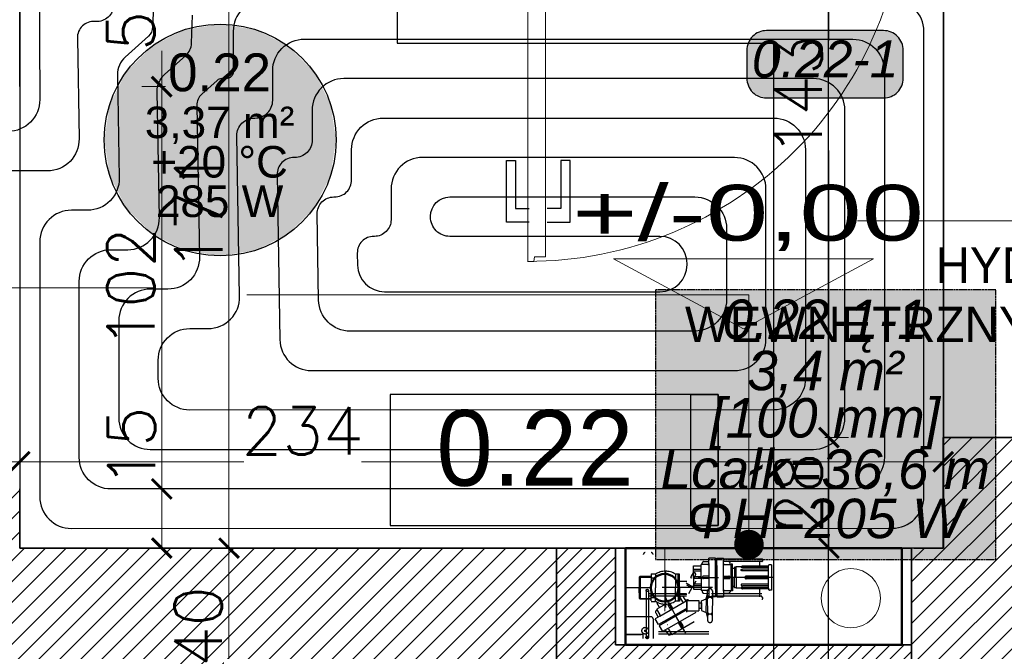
# Model space of a CAD drawing. Header units: millimetres. Extents: x -740 to 33545, y -26688 to 22494.
# Tile 128 of 256: x 9645 to 9895, y 10808 to 10968. Entities that reach past the tile are written whole.
import ezdxf
from ezdxf.enums import TextEntityAlignment as Align
from ezdxf.lldxf.tags import DXFTag

# ---------------------------------------------------------------- set-up
doc = ezdxf.new("R2010")
doc.units = ezdxf.units.MM
doc.header["$MEASUREMENT"] = 0
for name, pattern in [('ACAD_ISO10W100', [18, 12, -3, 0, -3]), ('DASHED', [19.05, 12.7, -6.35]), ('HIDDENX2', [0.1905, 0.127, -0.0635])]:
    doc.linetypes.add(name, pattern=pattern)
doc.layers.get('Defpoints').update_dxf_attribs({"color": 252})
for name, color, linetype, lineweight in [('A_istniejące ściany', 252, 'Continuous', 35), ('A_opisy', 252, 'Continuous', 15), ('A_projektowane sciany', 252, 'Continuous', 35), ('A_ściany projektowane', 252, 'Continuous', 35), ('l.przekrojowa', 252, 'Continuous', 30), ('l.przerywana', 252, 'ICAD_ISO03W100', 5), ('l.wypełnien', 252, 'Continuous', 5), ('WYMIAROWA', 252, 'Continuous', 20), ('wymiarowanie', 252, 'Continuous', 9)]:
    doc.layers.add(name, color=color, linetype=linetype, lineweight=lineweight)
for name, color, linetype, lineweight, true_color in [('IS_Działka (powrotna)', 5, 'Continuous', 25, 0x0000ff), ('IS_Działka (zasilająca)', 1, 'Continuous', 25, 0xff0000), ('IS_Floors zone', 7, 'Continuous', 25, 0x008000), ('IS_Heating_cooling floor', 7, 'HIDDENX2', 25, 0x008000), ('IS_Przyłącze (powrotne)', 5, 'Continuous', 25, 0x0000ff), ('IS_Przyłącze (zasilające)', 1, 'Continuous', 25, 0xff0000), ('IS_Room (Automatic)', 7, 'Continuous', 25, 0x000000), ('IS_Strefa podłóg', 7, 'Continuous', 25, 0x008000), ('IS_Wężownica OChP', 7, 'Continuous', 25, 0x800080)]:
    doc.layers.add(name, color=color, linetype=linetype, lineweight=lineweight, true_color=true_color)
for name, color, linetype in [('osie', 252, 'ACAD_ISO10W100'), ('stolarka', 252, 'Continuous'), ('tabelki opis', 252, 'Continuous')]:
    doc.layers.add(name, color=color, linetype=linetype)
doc.styles.add('Arial_____', font='arial.ttf')
doc.styles.add('Arial__I__', font='ariali.ttf')
doc.styles.add('PROFILE', font='GOTHIC.TTF', dxfattribs={"width": 0.8})
doc.styles.add('styl2', font='simplex.shx')
tags = doc.linetypes.add('ICAD_ISO03W100', pattern=[30, 12, -18]).pattern_tags.tags
tags[6:7] = [DXFTag(74, 4), DXFTag(75, 0), DXFTag(340, '0'), DXFTag(46, 1.0), DXFTag(50, 0.0), DXFTag(44, 0.0), DXFTag(45, 0.0)]
tags[4:5] = [DXFTag(74, 4), DXFTag(75, 0), DXFTag(340, '0'), DXFTag(46, 1.0), DXFTag(50, 0.0), DXFTag(44, 0.0), DXFTag(45, 0.0)]
doc.dimstyles.new('Skala 1-50', dxfattribs={"dimtxt": 12, "dimasz": 5, "dimexe": 1, "dimexo": 1, "dimgap": 1.5, "dimtad": 1, "dimdec": 1, "dimrnd": 0.5, "dimtxsty": 'styl2', "dimblk": 'ARCHTICK', "dimcen": 5, "dimadec": 0, "dimazin": 0, "dimtfac": 1, "dimtdec": 1, "dimtmove": 1, "dimatfit": 3, "dimldrblk": 'ARCHTICK', "dimfxl": 0, "dimlwd": -1, "dimlwe": -1, "dimarcsym": 0})

# ---------------------------------------------------------------- blocks, each defined once
blk = doc.blocks.new('_ArchTick')
at = {"color": 0, "linetype": 'ByBlock', "const_width": 0.15}
blk.add_lwpolyline([(-0.5, -0.5), (0.5, 0.5)], dxfattribs=at)
blk = doc.blocks.new('*D1263')
at = {"layer": 'Defpoints', "color": 0}
for p in [(9721.12, 11005.32), (9698.22, 10834.32), (9713.4, 10834.32)]:
    blk.add_point(p, dxfattribs=at)
at = {"layer": 'wymiarowanie', "color": 0}
for p, q in [((9703.22, 11005.32), (9697.22, 11005.32)), ((9698.22, 11005.32), (9698.22, 10834.32)), ((9703.22, 10834.32), (9697.22, 10834.32))]:
    blk.add_line(p, q, dxfattribs=at)
at = {"layer": 'wymiarowanie', "color": 0, "xscale": 5, "yscale": 5, "zscale": 5}
for p, rotation in [((9698.22, 11005.32), 90), ((9698.22, 10834.32), 270)]:
    blk.add_blockref('_ArchTick', p, dxfattribs=dict(at, rotation=rotation))
at = {"layer": 'wymiarowanie', "color": 0, "insert": (9690.57, 10919.82), "char_height": 12, "attachment_point": 5, "rotation": 90, "style": 'styl2'}
blk.add_mtext('171', dxfattribs=at)
blk = doc.blocks.new('*D2245')
at = {"layer": 'Defpoints', "color": 0}
for p in [(9713.4, 10834.32), (9698.22, 10794.52), (9713.4, 10794.52)]:
    blk.add_point(p, dxfattribs=at)
at = {"layer": 'wymiarowanie', "color": 0}
for p, q in [((9703.22, 10834.32), (9697.22, 10834.32)), ((9698.22, 10834.32), (9698.22, 10794.52)), ((9703.22, 10794.52), (9697.22, 10794.52))]:
    blk.add_line(p, q, dxfattribs=at)
at = {"layer": 'wymiarowanie', "color": 0, "xscale": 5, "yscale": 5, "zscale": 5}
for p, rotation in [((9698.22, 10834.32), 90), ((9698.22, 10794.52), 270)]:
    blk.add_blockref('_ArchTick', p, dxfattribs=dict(at, rotation=rotation))
at = {"layer": 'wymiarowanie', "color": 0, "insert": (9690.42, 10814.42), "char_height": 12, "attachment_point": 5, "rotation": 90, "style": 'styl2'}
blk.add_mtext('40', dxfattribs=at)
blk = doc.blocks.new('*D2271')
at = {"layer": 'Defpoints', "color": 0}
for p in [(9645.19, 10856.21), (9604.19, 10833.52), (9645.19, 10834.32)]:
    blk.add_point(p, dxfattribs=at)
at = {"layer": 'wymiarowanie', "color": 0}
for p, q in [((9604.19, 10851.21), (9604.19, 10857.21)), ((9604.19, 10856.21), (9645.19, 10856.21)), ((9645.19, 10851.21), (9645.19, 10857.21))]:
    blk.add_line(p, q, dxfattribs=at)
at = {"layer": 'wymiarowanie', "color": 0, "xscale": 5, "yscale": 5, "zscale": 5, "rotation": 180}
blk.add_blockref('_ArchTick', (9604.19, 10856.21), dxfattribs=at)
at = {"layer": 'wymiarowanie', "color": 0, "xscale": 5, "yscale": 5, "zscale": 5}
blk.add_blockref('_ArchTick', (9645.19, 10856.21), dxfattribs=at)
at = {"layer": 'wymiarowanie', "color": 0, "insert": (9624.69, 10863.86), "char_height": 12, "attachment_point": 5, "style": 'styl2'}
blk.add_mtext('41', dxfattribs=at)
blk = doc.blocks.new('*D2272')
at = {"layer": 'Defpoints', "color": 0}
for p in [(9879.19, 10864.12), (9879.19, 10856.21), (9645.19, 10834.32)]:
    blk.add_point(p, dxfattribs=at)
at = {"layer": 'wymiarowanie', "color": 0}
for p, q in [((9879.19, 10861.21), (9879.19, 10855.21)), ((9645.19, 10851.21), (9645.19, 10857.21)), ((9645.19, 10856.21), (9701.95, 10856.21)), ((9879.19, 10856.21), (9731.77, 10856.21))]:
    blk.add_line(p, q, dxfattribs=at)
at = {"layer": 'wymiarowanie', "color": 0, "xscale": 5, "yscale": 5, "zscale": 5, "rotation": 180}
blk.add_blockref('_ArchTick', (9645.19, 10856.21), dxfattribs=at)
at = {"layer": 'wymiarowanie', "color": 0, "xscale": 5, "yscale": 5, "zscale": 5}
blk.add_blockref('_ArchTick', (9879.19, 10856.21), dxfattribs=at)
at = {"layer": 'wymiarowanie', "color": 0, "insert": (9716.86, 10864.01), "char_height": 12, "attachment_point": 5, "style": 'styl2'}
blk.add_mtext('234', dxfattribs=at)
blk = doc.blocks.new('*D2729')
at = {"layer": 'Defpoints', "color": 0}
for p in [(9879.19, 11005.32), (9850.24, 10862.32), (9879.19, 10862.32)]:
    blk.add_point(p, dxfattribs=at)
at = {"layer": 'wymiarowanie', "color": 0}
for p, q in [((9855.24, 11005.32), (9849.24, 11005.32)), ((9850.24, 11005.32), (9850.24, 10962.89)), ((9850.24, 10862.32), (9850.24, 10935.16)), ((9855.24, 10862.32), (9849.24, 10862.32))]:
    blk.add_line(p, q, dxfattribs=at)
at = {"layer": 'wymiarowanie', "color": 0, "xscale": 5, "yscale": 5, "zscale": 5}
for p, rotation in [((9850.24, 11005.32), 90), ((9850.24, 10862.32), 270)]:
    blk.add_blockref('_ArchTick', p, dxfattribs=dict(at, rotation=rotation))
at = {"layer": 'wymiarowanie', "color": 0, "insert": (9842.44, 10949.03), "char_height": 12, "attachment_point": 5, "rotation": 90, "style": 'styl2'}
blk.add_mtext('143', dxfattribs=at)
blk = doc.blocks.new('*D2730')
at = {"layer": 'Defpoints', "color": 0}
for p in [(9879.19, 10862.32), (9850.24, 10834.32), (9875.48, 10834.32)]:
    blk.add_point(p, dxfattribs=at)
at = {"layer": 'wymiarowanie', "color": 0}
for p, q in [((9855.24, 10862.32), (9849.24, 10862.32)), ((9850.24, 10862.32), (9850.24, 10834.32)), ((9855.24, 10834.32), (9849.24, 10834.32))]:
    blk.add_line(p, q, dxfattribs=at)
at = {"layer": 'wymiarowanie', "color": 0, "xscale": 5, "yscale": 5, "zscale": 5}
for p, rotation in [((9850.24, 10862.32), 90), ((9850.24, 10834.32), 270)]:
    blk.add_blockref('_ArchTick', p, dxfattribs=dict(at, rotation=rotation))
at = {"layer": 'wymiarowanie', "color": 0, "insert": (9842.44, 10848.32), "char_height": 12, "attachment_point": 5, "rotation": 90, "style": 'styl2'}
blk.add_mtext('28', dxfattribs=at)
blk = doc.blocks.new('*D2731')
at = {"layer": 'Defpoints', "color": 0}
for p in [(9645.19, 11005.43), (9645.19, 10951.32), (9681.17, 10951.32)]:
    blk.add_point(p, dxfattribs=at)
at = {"layer": 'wymiarowanie', "color": 0}
for p, q in [((9676.17, 11005.43), (9682.17, 11005.43)), ((9681.17, 11005.43), (9681.17, 10980.77)), ((9681.17, 10951.32), (9681.17, 10960.38)), ((9676.17, 10951.32), (9682.17, 10951.32))]:
    blk.add_line(p, q, dxfattribs=at)
at = {"layer": 'wymiarowanie', "color": 0, "xscale": 5, "yscale": 5, "zscale": 5}
for p, rotation in [((9681.17, 11005.43), 90), ((9681.17, 10951.32), 270)]:
    blk.add_blockref('_ArchTick', p, dxfattribs=dict(at, rotation=rotation))
at = {"layer": 'wymiarowanie', "color": 0, "insert": (9673.37, 10970.57), "char_height": 12, "attachment_point": 5, "rotation": 90, "style": 'styl2'}
blk.add_mtext('54', dxfattribs=at)
blk = doc.blocks.new('*D2732')
at = {"layer": 'Defpoints', "color": 0}
for p in [(9645.19, 10951.32), (9645.19, 10849.32), (9681.17, 10849.32)]:
    blk.add_point(p, dxfattribs=at)
at = {"layer": 'wymiarowanie', "color": 0}
for p, q in [((9676.17, 10951.32), (9682.17, 10951.32)), ((9681.17, 10951.32), (9681.17, 10849.32)), ((9676.17, 10849.32), (9682.17, 10849.32))]:
    blk.add_line(p, q, dxfattribs=at)
at = {"layer": 'wymiarowanie', "color": 0, "xscale": 5, "yscale": 5, "zscale": 5}
for p, rotation in [((9681.17, 10951.32), 90), ((9681.17, 10849.32), 270)]:
    blk.add_blockref('_ArchTick', p, dxfattribs=dict(at, rotation=rotation))
at = {"layer": 'wymiarowanie', "color": 0, "insert": (9673.37, 10900.32), "char_height": 12, "attachment_point": 5, "rotation": 90, "style": 'styl2'}
blk.add_mtext('102', dxfattribs=at)
blk = doc.blocks.new('*D2733')
at = {"layer": 'Defpoints', "color": 0}
for p in [(9645.19, 10849.32), (9663.45, 10834.32), (9681.17, 10834.32)]:
    blk.add_point(p, dxfattribs=at)
at = {"layer": 'wymiarowanie', "color": 0}
for p, q in [((9676.17, 10849.32), (9682.17, 10849.32)), ((9681.17, 10849.32), (9681.17, 10834.32)), ((9676.17, 10834.32), (9682.17, 10834.32))]:
    blk.add_line(p, q, dxfattribs=at)
at = {"layer": 'wymiarowanie', "color": 0, "xscale": 5, "yscale": 5, "zscale": 5}
for p, rotation in [((9681.17, 10849.32), 90), ((9681.17, 10834.32), 270)]:
    blk.add_blockref('_ArchTick', p, dxfattribs=dict(at, rotation=rotation))
at = {"layer": 'wymiarowanie', "color": 0, "insert": (9673.52, 10859.96), "char_height": 12, "attachment_point": 5, "rotation": 90, "style": 'styl2'}
blk.add_mtext('15', dxfattribs=at)

msp = doc.modelspace()

# ---------------------------------------------------------------- hatches: boundary and pattern name
at = {"layer": 'IS_Floors zone', "lineweight": 50, "true_color": 0xffffff, "transparency": 33554687}
msp.add_hatch(color=7, dxfattribs=at).paths.add_polyline_path([(9834.44, 10948.44), (9864.07, 10948.44), (9866.57, 10949.11), (9868.4, 10950.94), (9869.07, 10953.44), (9869.07, 10960.53), (9868.4, 10963.03), (9866.57, 10964.86), (9864.07, 10965.53), (9834.44, 10965.53), (9831.94, 10964.86), (9830.11, 10963.03), (9829.44, 10960.53), (9829.44, 10953.44), (9830.11, 10950.94), (9831.94, 10949.11)])
at = {"layer": 'IS_Heating_cooling floor', "lineweight": 50, "true_color": 0xffffff, "transparency": 33554687}
msp.add_hatch(color=7, dxfattribs=at).paths.add_polyline_path([(9806.29, 10831.45), (9892.56, 10831.45), (9892.56, 10899.76), (9806.29, 10899.76)])
at = {"layer": 'IS_Room (Automatic)', "lineweight": 50, "true_color": 0xffffff, "transparency": 33554687}
msp.add_hatch(color=7, dxfattribs=at).paths.add_polyline_path([(9725.37, 10937.79), (9723.94, 10946.87), (9719.76, 10955.07), (9713.26, 10961.57), (9705.07, 10965.74), (9695.98, 10967.18), (9686.9, 10965.74), (9678.71, 10961.57), (9672.21, 10955.07), (9668.03, 10946.87), (9666.6, 10937.79), (9668.03, 10928.71), (9672.21, 10920.52), (9678.71, 10914.02), (9686.9, 10909.84), (9695.98, 10908.4), (9705.07, 10909.84), (9713.26, 10914.02), (9719.76, 10920.52), (9723.94, 10928.71)])
at = {"layer": 'l.wypełnien'}
h = msp.add_hatch(dxfattribs=at)
h.set_pattern_fill('ANSI31', color=256, scale=30, style=0)
h.paths.add_polyline_path([(8887.19, 10284.84), (8887.19, 10539.8), (8932.19, 10539.8), (8932.19, 10402.52), (9059.57, 10402.52), (9368.19, 10402.52), (9394.23, 10402.52), (9416.72, 10402.52), (9416.72, 10359.34), (9405.31, 10359.34), (9376.25, 10359.34), (8932.19, 10359.34), (8932.19, 10284.84)])
h.paths.add_polyline_path([(9871.19, 10801.99), (9871.19, 10791.99), (9878.23, 10791.99), (9890.23, 10791.99), (10052.23, 10791.99), (10052.23, 10564.52), (10066.23, 10564.52), (10066.23, 10706), (10066.23, 10711.93), (10066.23, 10711.98), (10066.23, 10728.73), (10066.23, 10765.23), (10066.23, 10776), (10066.23, 10781.93), (10066.23, 10781.98), (10066.23, 10781.93), (10066.23, 10776), (10066.22, 10776), (10066.23, 10781.93), (10066.23, 10781.98), (10066.23, 10791.99), (10125.49, 10791.99), (10125.49, 10808.08), (10125.49, 10819.93), (10125.49, 10834.32), (10058.81, 10834.32), (9924.19, 10834.32), (9924.19, 10862.32), (9879.19, 10862.32), (9879.19, 10834.32), (9871.19, 10834.32), (9871.19, 10801.99)])
h.paths.add_polyline_path([(9570.47, 10794.52), (9731.23, 10794.52), (9731.23, 10731.52), (9748.23, 10731.52), (9748.23, 10793.99), (9768.19, 10793.99), (9768.19, 10801.99), (9781.19, 10801.99), (9781.19, 10834.32), (9769.78, 10834.32), (9645.19, 10834.32), (9645.19, 10833.52), (9604.19, 10833.52), (9570.47, 10833.52)])
h.paths.add_polyline_path([(9394.23, 10794.52), (9428.47, 10794.52), (9428.47, 10833.52), (9388.19, 10833.52), (9388.19, 10794.52), (9394.23, 10794.52)])
h.paths.add_polyline_path([(9428.47, 10794.52), (9428.47, 10833.52), (9448.47, 10833.52), (9448.47, 10794.52)])
h.paths.add_polyline_path([(9550.47, 10794.52), (9570.47, 10794.52), (9570.47, 10833.52), (9550.47, 10833.52)])
h.paths.add_polyline_path([(9368.19, 10794.52), (9388.19, 10794.52), (9388.19, 10833.52), (9368.19, 10833.52)])
h.paths.add_polyline_path([(9604.19, 10833.52), (9604.19, 10849.32), (9645.19, 10849.32), (9645.19, 10833.52)])
h.paths.add_polyline_path([(9368.19, 10422.52), (9368.19, 10402.52), (9394.23, 10402.52), (9394.23, 10422.52)])
h.paths.add_polyline_path([(9368.19, 10774.52), (9394.23, 10774.52), (9394.23, 10794.52), (9368.19, 10794.52)])
h = msp.add_hatch(dxfattribs=at)
h.set_pattern_fill('ANSI31', color=256, scale=20, style=0)
h.paths.add_polyline_path([(9796.19, 10809.77), (9871.19, 10809.77), (9871.19, 10801.99), (9781.19, 10801.99), (9781.19, 10834.32), (9796.19, 10834.32)])
at = {"layer": 'tabelki opis'}
msp.add_hatch(color=256, dxfattribs=at).paths.add_polyline_path([(9822.21, 10840.01), (9822.21, 10873.28), (9815.25, 10873.28), (9815.25, 10840.01)])

# ---------------------------------------------------------------- linework, layer by layer
at = {"layer": 'A_istniejące ściany'}
for points in [[(9879.19, 10862.32), (9879.19, 10834.32)], [(9924.19, 10862.32), (9879.19, 10862.32)], [(9645.19, 10834.32), (9645.19, 10849.32)], [(9769.78, 10834.32), (9645.19, 10834.32)], [(9871.19, 10834.32), (9871.19, 10791.99)], [(9879.19, 10834.32), (9871.78, 10834.32)]]:
    msp.add_lwpolyline(points, dxfattribs=at)
at = {"layer": 'A_istniejące ściany', "ltscale": 15}
msp.add_lwpolyline([(9769.78, 10834.32), (9781.19, 10834.32), (9781.19, 10801.99), (9768.19, 10801.99)], dxfattribs=at)
at = {"layer": 'A_opisy'}
for p, q in [((9857.45, 10917.32), (9990.92, 10917.32)), ((9679.27, 10900.32), (9624.27, 10900.32))]:
    msp.add_line(p, q, dxfattribs=at)
at = {"layer": 'A_opisy', "const_width": 3.75}
msp.add_lwpolyline([(9831.85, 10835.21, 1), (9828.1, 10835.21, 1)], format="xyb", close=True, dxfattribs=at)
at = {"layer": 'A_projektowane sciany'}
msp.add_line((9645.19, 11005.43), (9645.19, 10951.32), dxfattribs=at)
msp.add_lwpolyline([(9871.19, 10834.32), (9781.19, 10834.32), (9781.19, 10801.99), (9871.19, 10801.99)], close=True, dxfattribs=at)
at = {"layer": 'A_ściany projektowane'}
for q in [(9796.19, 10834.32), (9871.19, 10809.77)]:
    msp.add_line((9796.19, 10809.77), q, dxfattribs=at)
at = {"layer": 'IS_Działka (powrotna)'}
msp.add_line((9850.01, 10972.32), (9850.01, 10420.37), dxfattribs=at)
at = {"layer": 'IS_Działka (zasilająca)'}
for p, q in [((9740.83, 11183.42), (9740.83, 10962.32)), ((9740.83, 10962.32), (9836.21, 10962.32)), ((9836.21, 10962.32), (9836.21, 10410.37))]:
    msp.add_line(p, q, dxfattribs=at)
at = {"layer": 'IS_Floors zone'}
msp.add_lwpolyline([(9834.44, 10948.44), (9864.07, 10948.44, 0.414214), (9869.07, 10953.44), (9869.07, 10960.53, 0.414214), (9864.07, 10965.53), (9834.44, 10965.53, 0.414214), (9829.44, 10960.53), (9829.44, 10953.44, 0.414214)], format="xyb", close=True, dxfattribs=at)
at = {"layer": 'IS_Heating_cooling floor'}
msp.add_lwpolyline([(9806.29, 10831.45), (9892.56, 10831.45), (9892.56, 10899.76), (9806.29, 10899.76)], close=True, dxfattribs=at)
at = {"layer": 'IS_Przyłącze (powrotne)', "color": 9, "true_color": 0xc8c8c8, "transparency": 33554687}
msp.add_lwpolyline([(9638.78, 11140.82), (9638.78, 11140.18, 0.414214), (9639.39, 11139.57), (9642.05, 11139.57), (9646.25, 11139.57, -0.414218), (9650.28, 11135.54), (9650.28, 10978.38), (9650.08, 10978.39), (9650.26, 10948.02, -0.415949), (9642.26, 10939.97), (9605.92, 10939.97, -0.414199), (9599.28, 10946.61), (9599.28, 10946.88, 0.414184), (9592.65, 10953.52), (9509.16, 10953.52, -0.414199), (9502.79, 10959.89), (9502.79, 10966.52), (9502.79, 10969.02)], format="xyb", dxfattribs=at)
at = {"layer": 'IS_Przyłącze (zasilające)', "color": 9, "true_color": 0xc8c8c8, "transparency": 33554687, "extrusion": (0, 0, -1)}
msp.add_lwpolyline([(-9640.78, 11140.82), (-9640.78, 11141.46, 0.414214), (-9641.39, 11142.07), (-9642.05, 11142.07), (-9652.28, 11142.07, 0.414218), (-9660.28, 11134.07), (-9660.28, 11010.24, -0.414397), (-9665.16, 11005.36), (-9665.36, 11005.36, 0.42473), (-9670.06, 11000.49), (-9669.06, 10972.02, 0.423576), (-9664.41, 10967.82), (-9664.2, 10967.83, -0.43905), (-9659.8, 10963.64), (-9660.23, 10938.11, 0.419209), (-9652.23, 10929.97), (-9595.92, 10929.97, 0.414199), (-9589.28, 10936.61), (-9589.28, 10936.88, -0.414184), (-9582.65, 10943.52), (-9500.79, 10943.52, 0.414199), (-9492.79, 10951.52), (-9492.79, 10966.52), (-9492.79, 10974.02)], format="xyb", dxfattribs=at)
at = {"layer": 'IS_Room (Automatic)'}
msp.add_circle((9695.98, 10937.79), 29.39, dxfattribs=at)
at = {"layer": 'IS_Strefa podłóg', "extrusion": (0, 0, -1)}
msp.add_lwpolyline([(-9645.28, 10834.31), (-9645.28, 10978.35), (-9879.29, 10978.34), (-9879.29, 10834.34)], close=True, dxfattribs=at)
at = {"layer": 'IS_Wężownica OChP', "color": 132, "true_color": 0x00c8c8, "transparency": 33554687, "extrusion": (0, 0, -1)}
for points in [[(-9679.05, 10971.7), (-9678.87, 10966.43, 0.203054), (-9677.79, 10964.12), (-9671.9, 10958.8, -0.21668), (-9669.96, 10954.33), (-9670.4, 10928.11, 0.41921), (-9662.41, 10919.97), (-9658.28, 10919.97, -0.414214), (-9650.28, 10911.97), (-9650.28, 10847.31, -0.414254), (-9658.28, 10839.31), (-9866.29, 10839.34, -0.414174), (-9874.29, 10847.34), (-9874.29, 10965.34, -0.414203), (-9866.29, 10973.34)], [(-9707.29, 10973.35, -0.414214), (-9699.29, 10965.35), (-9699.29, 10955.11, 0.414214), (-9697.54, 10953.35), (-9696.38, 10953.35, -0.185677), (-9695.21, 10952.9), (-9691.32, 10949.39, -0.216677), (-9690.09, 10946.56), (-9690.75, 10908.11, 0.41921), (-9682.75, 10899.97), (-9678.28, 10899.97, -0.414214), (-9670.28, 10891.97), (-9670.28, 10867.32, -0.414254), (-9678.28, 10859.32), (-9846.29, 10859.34, -0.414173), (-9854.29, 10867.34), (-9854.29, 10945.34, -0.414204), (-9846.29, 10953.34), (-9727.29, 10953.35, -0.414214), (-9719.29, 10945.35), (-9719.29, 10937.74, 0.414214), (-9714.9, 10933.35), (-9714.72, 10933.35, -0.41916), (-9710.4, 10928.95), (-9711.1, 10887.19, -0.409334), (-9719.1, 10879.32), (-9826.29, 10879.34, -0.414173), (-9834.29, 10887.34), (-9834.29, 10925.34, -0.414204), (-9826.29, 10933.34), (-9747.29, 10933.35, -0.414213), (-9739.29, 10925.35), (-9739.29, 10917.57, 0.414214), (-9735.06, 10913.35), (-9734.89, 10913.35, -0.419221), (-9730.74, 10909.12), (-9730.79, 10906.08, -0.409274), (-9737.66, 10899.32), (-9807.43, 10899.33, -0.414174), (-9814.29, 10906.2), (-9814.29, 10906.48, -0.414204), (-9807.43, 10913.35), (-9754.19, 10913.35, 0.414214), (-9749.29, 10918.25), (-9749.29, 10918.45, 0.414213), (-9754.19, 10923.35), (-9816.29, 10923.34, 0.414204), (-9824.29, 10915.34), (-9824.29, 10897.34, 0.414174), (-9816.29, 10889.34), (-9728.94, 10889.32, 0.409273), (-9720.94, 10897.19), (-9720.57, 10919.04, 0.419221), (-9724.8, 10923.35), (-9724.98, 10923.35, -0.414214), (-9729.29, 10927.66), (-9729.29, 10935.35, 0.414214), (-9737.29, 10943.35), (-9836.29, 10943.34, 0.414204), (-9844.29, 10935.34), (-9844.29, 10877.34, 0.414173), (-9836.29, 10869.34), (-9688.28, 10869.32, 0.414254), (-9680.28, 10877.32), (-9680.28, 10881.97, 0.414214), (-9688.28, 10889.97), (-9692.92, 10889.97, -0.41921), (-9700.92, 10898.11), (-9700.23, 10938.87, 0.41922), (-9704.63, 10943.35), (-9704.81, 10943.35, -0.414214), (-9709.29, 10947.83), (-9709.29, 10955.35, 0.414214), (-9717.29, 10963.35), (-9856.29, 10963.34, 0.414204), (-9864.29, 10955.34), (-9864.29, 10857.34, 0.414173), (-9856.29, 10849.34), (-9668.28, 10849.31, 0.414254), (-9660.28, 10857.31), (-9660.28, 10901.97, 0.414214), (-9668.28, 10909.97), (-9672.58, 10909.97, -0.419211), (-9680.58, 10918.11), (-9680.03, 10950.03, 0.216681), (-9681.92, 10954.38), (-9687.29, 10959.22, -0.203054), (-9688.73, 10962.32), (-9688.98, 10969.41)]]:
    msp.add_lwpolyline(points, format="xyb", dxfattribs=at)
at = {"layer": 'l.przekrojowa'}
for p in [(9796.19, 10834.32), (9871.19, 10809.77)]:
    msp.add_line(p, (9871.19, 10834.32), dxfattribs=at)
at = {"layer": 'l.przerywana', "lineweight": 13, "ltscale": 0.3}
msp.add_lwpolyline([(9879.19, 10862.32), (9879.19, 11234.32)], dxfattribs=at)
at = {"layer": 'osie', "linetype": 'DASHED'}
for p, q in [((9818.52, 10830.89), (9819.79, 10830.93)), ((9821.49, 10831.77), (9819.79, 10831.77)), ((9819.79, 10830.37), (9819.79, 10831.77)), ((9821.49, 10830.17), (9821.49, 10831.77)), ((9821.85, 10831.77), (9823.55, 10831.77)), ((9821.85, 10829.87), (9821.85, 10831.77)), ((9823.55, 10823.37), (9823.55, 10831.77)), ((9833.21, 10831.52), (9823.55, 10831.52)), ((9824.81, 10830.89), (9823.55, 10830.93)), ((9833.21, 10830.92), (9823.55, 10830.92)), ((9832.76, 10829.72), (9832.76, 10830.92)), ((9808.79, 10828.47), (9808.79, 10819.29)), ((9815.28, 10826.97), (9816.13, 10828.44)), ((9815.89, 10826.87), (9815.89, 10829.85)), ((9815.89, 10829.85), (9817.89, 10829.85)), ((9815.89, 10828.95), (9817.89, 10828.95)), ((9815.89, 10828.53), (9817.89, 10828.53)), ((9816.01, 10828.22), (9816.28, 10828.06)), ((9817.89, 10826.87), (9817.89, 10830.17)), ((9817.89, 10826.87), (9817.89, 10830.17)), ((9819.59, 10830.17), (9817.89, 10830.17)), ((9817.89, 10829.7), (9817.89, 10829.85)), ((9818.14, 10830.17), (9818.14, 10830.49)), ((9819.79, 10830.37), (9819.79, 10821.97)), ((9821.49, 10823.9), (9821.49, 10830.17)), ((9821.49, 10829.87), (9821.67, 10829.17)), ((9821.85, 10829.87), (9821.67, 10829.17)), ((9821.67, 10829.17), (9821.67, 10824.57)), ((9821.67, 10824.57), (9821.67, 10829.17)), ((9821.85, 10829.85), (9821.85, 10823.57)), ((9823.75, 10830.17), (9825.45, 10830.17)), ((9825.2, 10830.17), (9825.2, 10830.49)), ((9825.8, 10830.22), (9825.45, 10830.22)), ((9825.45, 10826.87), (9825.45, 10830.22)), ((9825.45, 10826.87), (9825.45, 10830.17)), ((9825.45, 10829.7), (9825.45, 10829.85)), ((9825.45, 10826.87), (9825.45, 10829.85)), ((9825.8, 10826.87), (9825.8, 10830.22)), ((9826.35, 10829.15), (9825.8, 10829.15)), ((9826.75, 10829.52), (9826.35, 10829.52)), ((9826.35, 10829.52), (9826.35, 10826.87)), ((9828.04, 10829.57), (9826.75, 10829.57)), ((9826.75, 10826.87), (9826.75, 10829.57)), ((9826.75, 10826.87), (9826.75, 10829.52)), ((9834.95, 10829.42), (9827.96, 10829.42)), ((9834.95, 10829.72), (9828.35, 10829.72)), ((9834.95, 10829.01), (9828.35, 10829.01)), ((9834.95, 10828.54), (9828.35, 10828.54)), ((9834.95, 10824.17), (9834.95, 10829.87)), ((9835.65, 10830.07), (9835.15, 10830.07)), ((9835.65, 10830.07), (9835.65, 10823.67)), ((9802.38, 10827.15), (9802.18, 10826.95)), ((9802.18, 10826.95), (9805.17, 10826.96)), ((9802.18, 10826.95), (9802.19, 10824.26)), ((9805.17, 10827.16), (9802.38, 10827.15)), ((9802.38, 10827.15), (9802.41, 10821.36)), ((9805.17, 10827.76), (9806.28, 10827.77)), ((9805.17, 10827.76), (9805.19, 10824.27)), ((9805.17, 10826.74), (9806.28, 10826.74)), ((9806.28, 10827.77), (9806.29, 10824.27)), ((9812.38, 10827.73), (9811.32, 10827.72)), ((9811.32, 10827.72), (9811.33, 10824.3)), ((9812.04, 10824.3), (9812.02, 10827.73)), ((9812.39, 10824.3), (9812.38, 10827.73)), ((9812.38, 10825.97), (9814.2, 10825.97)), ((9815.72, 10824.52), (9816.57, 10825.99)), ((9816.43, 10827.53), (9815.84, 10826.42)), ((9815.89, 10827.09), (9817.89, 10827.09)), ((9815.89, 10826.87), (9815.89, 10823.89)), ((9815.89, 10826.66), (9817.89, 10826.66)), ((9817.11, 10826.87), (9822.25, 10826.87)), ((9817.89, 10826.87), (9817.89, 10823.89)), ((9817.89, 10826.87), (9817.89, 10823.57)), ((9819.79, 10827.17), (9818.43, 10827.17)), ((9819.79, 10826.57), (9818.46, 10826.58)), ((9836.23, 10826.87), (9821.08, 10826.87)), ((9823.55, 10827.17), (9824.87, 10827.17)), ((9823.55, 10826.57), (9824.9, 10826.57)), ((9825.45, 10826.87), (9825.45, 10823.89)), ((9825.45, 10826.87), (9825.45, 10823.52)), ((9825.45, 10826.87), (9825.45, 10823.57)), ((9825.8, 10826.87), (9825.8, 10823.52)), ((9826.35, 10824.22), (9826.35, 10826.87)), ((9826.75, 10826.87), (9826.75, 10824.17)), ((9826.75, 10826.87), (9826.75, 10824.22)), ((9834.95, 10827.2), (9829.27, 10827.2)), ((9834.95, 10826.55), (9829.27, 10826.55)), ((9805.19, 10824.27), (9798.69, 10824.27)), ((9820.72, 10824.31), (9802.19, 10824.31)), ((9802.2, 10821.56), (9802.19, 10824.26)), ((9803.89, 10823.57), (9803.89, 10811.67)), ((9804.49, 10823.57), (9804.49, 10811.67)), ((9805.19, 10820.97), (9805.19, 10824.27)), ((9806.31, 10820.78), (9806.29, 10824.27)), ((9811.26, 10823.23), (9811.34, 10823.1)), ((9811.35, 10820.87), (9811.33, 10824.3)), ((9812.04, 10824.3), (9812.06, 10820.87)), ((9812.39, 10824.3), (9812.41, 10820.88)), ((9814.05, 10825.48), (9814.33, 10825.32)), ((9814.15, 10825.01), (9815.54, 10824.21)), ((9814.33, 10825.32), (9815.72, 10824.52)), ((9815.54, 10824.21), (9814.69, 10822.74)), ((9815.89, 10825.22), (9817.89, 10825.22)), ((9815.89, 10824.8), (9817.89, 10824.8)), ((9815.89, 10823.89), (9817.89, 10823.89)), ((9817.89, 10824.04), (9817.89, 10823.89)), ((9819.59, 10823.57), (9817.89, 10823.57)), ((9818.14, 10823.57), (9818.14, 10823.26)), ((9819.51, 10819.75), (9819.49, 10823.42)), ((9820.7, 10823.47), (9820.72, 10819.76)), ((9821.49, 10823.87), (9821.67, 10824.57)), ((9821.49, 10823.9), (9821.49, 10823.57)), ((9821.49, 10823.57), (9821.49, 10821.97)), ((9821.85, 10823.87), (9821.67, 10824.57)), ((9821.85, 10823.57), (9821.85, 10821.97)), ((9823.55, 10823.37), (9823.55, 10821.97)), ((9823.75, 10823.57), (9825.45, 10823.57)), ((9825.2, 10823.57), (9825.2, 10823.26)), ((9825.45, 10824.04), (9825.45, 10823.89)), ((9825.8, 10823.52), (9825.45, 10823.52)), ((9826.35, 10824.59), (9825.8, 10824.59)), ((9826.75, 10824.22), (9826.35, 10824.22)), ((9828.04, 10824.17), (9826.75, 10824.17)), ((9834.95, 10824.32), (9827.96, 10824.32)), ((9834.95, 10825.21), (9828.35, 10825.21)), ((9834.95, 10824.74), (9828.35, 10824.74)), ((9834.95, 10824.02), (9828.35, 10824.02)), ((9832.76, 10821.92), (9832.76, 10824.02)), ((9834.95, 10824.17), (9834.95, 10823.87)), ((9835.65, 10823.67), (9835.15, 10823.67)), ((9802.2, 10821.56), (9805.2, 10821.58)), ((9802.41, 10821.36), (9802.2, 10821.56)), ((9805.2, 10821.38), (9802.41, 10821.36)), ((9833.21, 10822.72), (9804.49, 10822.72)), ((9833.21, 10822.12), (9804.49, 10822.12)), ((9805.2, 10821.8), (9806.31, 10821.81)), ((9805.2, 10820.78), (9806.31, 10820.78)), ((9807.41, 10817.1), (9814.69, 10821.3)), ((9808.79, 10821.71), (9811.38, 10817.22)), ((9812.41, 10820.88), (9811.35, 10820.87)), ((9811.94, 10821.91), (9812.07, 10821.99)), ((9812.05, 10821.97), (9812.35, 10822.15)), ((9813.2, 10820.67), (9812.35, 10822.15)), ((9812.4, 10822.64), (9814.21, 10822.65)), ((9812.48, 10821.93), (9812.75, 10822.09)), ((9813.29, 10821.95), (9813.96, 10820.88)), ((9814.21, 10821.39), (9814.21, 10819.73)), ((9814.21, 10819.73), (9814.21, 10821.04)), ((9814.21, 10821.04), (9817.29, 10821.02)), ((9817.29, 10821.02), (9817.28, 10818.4)), ((9817.92, 10820.95), (9819.12, 10821.45)), ((9817.93, 10819.74), (9817.92, 10820.95)), ((9818.52, 10822.86), (9819.79, 10822.82)), ((9819.12, 10821.45), (9819.49, 10822.71)), ((9819.12, 10821.45), (9819.13, 10819.75)), ((9821.49, 10821.97), (9819.79, 10821.97)), ((9821.85, 10821.97), (9823.55, 10821.97)), ((9824.81, 10822.86), (9823.55, 10822.82)), ((9806.76, 10818.63), (9806.49, 10818.47)), ((9808.81, 10820.1), (9806.64, 10818.85)), ((9807.49, 10817.37), (9806.64, 10818.85)), ((9813.87, 10818.87), (9808.44, 10815.73)), ((9814.05, 10818.55), (9808.62, 10815.42)), ((9813.38, 10818.37), (9809.39, 10816.07)), ((9813.38, 10818.37), (9809.39, 10816.07)), ((9810.18, 10818.7), (9809.51, 10819.87)), ((9810.7, 10819), (9810.04, 10820.15)), ((9813.89, 10818.88), (9813.38, 10818.37)), ((9814.07, 10818.57), (9813.38, 10818.37)), ((9813.87, 10818.87), (9814.15, 10819.03)), ((9814.2, 10818.06), (9814.21, 10819.73)), ((9814.21, 10819.73), (9814.2, 10818.42)), ((9814.2, 10818.42), (9817.28, 10818.4)), ((9817.28, 10820.4), (9817.92, 10820.4)), ((9817.28, 10819.06), (9817.92, 10819.05)), ((9817.92, 10820.4), (9817.93, 10819.74)), ((9817.92, 10819.05), (9817.93, 10819.71)), ((9817.93, 10819.71), (9817.92, 10818.5)), ((9817.92, 10818.5), (9819.12, 10818)), ((9819.12, 10818), (9819.13, 10819.7)), ((9819.51, 10819.7), (9819.49, 10816.03)), ((9820.7, 10815.99), (9820.72, 10819.7)), ((9805.19, 10816.87), (9798.69, 10816.87)), ((9805.69, 10816.37), (9805.69, 10811.37)), ((9807.41, 10817.1), (9806.2, 10816.4)), ((9807.05, 10814.93), (9806.2, 10816.4)), ((9806.34, 10817.94), (9806.93, 10816.82)), ((9808.44, 10815.73), (9807.05, 10814.93)), ((9808.33, 10816.67), (9808.3, 10816.67)), ((9808.7, 10815.88), (9809.39, 10816.07)), ((9808.88, 10815.57), (9809.39, 10816.07)), ((9809.29, 10813.84), (9816.57, 10818.04)), ((9816.13, 10815.6), (9810.42, 10812.3)), ((9813.97, 10812.74), (9811.38, 10817.22)), ((9812.58, 10815.74), (9813.24, 10814.59)), ((9819.12, 10818), (9819.49, 10816.74)), ((9803.94, 10813.37), (9803.44, 10813.37)), ((9803.94, 10813.37), (9803.44, 10813.37)), ((9803.45, 10814.34), (9803.5, 10814.15)), ((9803.69, 10813.12), (9803.69, 10813.62)), ((9803.69, 10813.12), (9803.69, 10813.62)), ((9819.79, 10813.12), (9804.49, 10813.12)), ((9808.62, 10815.42), (9807.23, 10814.62)), ((9807.23, 10814.62), (9808.08, 10813.14)), ((9809.29, 10813.84), (9808.08, 10813.14)), ((9809.48, 10812.49), (9808.81, 10813.57)), ((9809.38, 10814.86), (9809.37, 10814.83)), ((9809.57, 10813.77), (9810.42, 10812.3)), ((9812.06, 10815.44), (9812.74, 10814.27)), ((9798.69, 10812.37), (9802.69, 10812.37)), ((9803.19, 10812.37), (9798.69, 10812.37)), ((9803.19, 10811.37), (9803.19, 10812.37)), ((9803.87, 10812.59), (9803.92, 10812.4)), ((9804.44, 10811.67), (9803.94, 10811.67)), ((9804.19, 10811.42), (9804.19, 10811.92)), ((9819.79, 10812.52), (9804.49, 10812.52)), ((9810.29, 10812.52), (9810.02, 10812.36))]:
    msp.add_line(p, q, dxfattribs=at)
for centre, radius in [((9804.19, 10823.57), 0.3), ((9803.69, 10813.37), 0.85), ((9804.19, 10811.67), 0.325), ((9804.19, 10811.67), 0.3)]:
    msp.add_circle(centre, radius, dxfattribs=at)
for centre, radius, start, end in [((9803.69, 10832.67), 0.5, 90, 180), ((9805.19, 10832.67), 0.5, 0, 90), ((9818.54, 10830.49), 0.4, 92, 179.7276), ((9824.8, 10830.49), 0.4, 0.2724, 88), ((9833.21, 10831.22), 0.3, 270, 90), ((9808.82, 10823.89), 4.58, 56.8666, 123.6636), ((9816.08, 10827.72), 0.4, 332, 59.7276), ((9819.59, 10830.37), 0.2, 270, 0), ((9823.75, 10830.37), 0.2, 180, 270), ((9828.35, 10829.32), 0.4, 90, 165.5225), ((9835.15, 10829.87), 0.2, 90, 180), ((9815.45, 10826.87), 0.2, 150, 240), ((9818.44, 10826.88), 0.298, 89.6478, 274.8086), ((9824.9, 10826.87), 0.298, 269.6478, 94.8086), ((9829.27, 10826.87), 0.327, 90, 270), ((9818.54, 10823.26), 0.4, 180.2724, 268), ((9820.1, 10823.42), 0.605, 0.2651, 180.2651), ((9819.59, 10823.37), 0.2, 0, 90), ((9823.75, 10823.37), 0.2, 90, 180), ((9824.8, 10823.26), 0.4, 272, 359.7276), ((9828.35, 10824.42), 0.4, 194.4775, 270), ((9835.15, 10823.87), 0.2, 180, 270), ((9808.81, 10824.68), 4.58, 236.8666, 303.6636), ((9811.35, 10822.27), 5.04, 198.2791, 216.9146), ((9812.95, 10821.74), 0.4, 32, 119.7276), ((9813.37, 10820.77), 0.2, 210, 300), ((9820.1, 10822.49), 0.636, 198.2133, 342.3169), ((9820.1, 10821.22), 0.636, 18.2133, 162.3169), ((9833.21, 10821.62), 0.3, 270, 90), ((9806.69, 10818.12), 0.4, 120.2724, 208), ((9809.77, 10820.02), 0.298, 25.1914, 210.3522), ((9805.19, 10816.37), 0.5, 0, 90), ((9807.31, 10817.27), 0.2, 300, 30), ((9820.1, 10816.96), 0.636, 17.6831, 161.7867), ((9820.1, 10816.03), 0.605, 179.7349, 359.7349), ((9820.1, 10818.24), 0.636, 197.6831, 341.7867), ((9809.39, 10813.67), 0.2, 30, 120), ((9813, 10814.42), 0.298, 209.6478, 34.8086), ((9809.82, 10812.71), 0.4, 212, 299.7276)]:
    msp.add_arc(centre, radius, start, end, dxfattribs=at)
at = {"layer": 'osie', "linetype": 'DASHED', "extrusion": (0, 0, -1)}
msp.add_ellipse((9828.35, 10828.77), major_axis=(-0.387, 0), ratio=0.605026, start_param=4.712389, end_param=7.853982, dxfattribs=at)
at = {"layer": 'osie', "linetype": 'DASHED'}
msp.add_ellipse((9828.35, 10824.98), major_axis=(-0.387, 0), ratio=0.605026, start_param=4.712389, end_param=7.853982, dxfattribs=at)
at = {"layer": 'stolarka', "lineweight": 9}
msp.add_lwpolyline([(9776.72, 11002.77), (9773.94, 11002.77), (9773.94, 10907.01), (9775.44, 10907.02), (9775.62, 10908.17), (9778.46, 10908.17), (9778.46, 11000.47), (9776.72, 11000.47), (9776.72, 11002.77)], dxfattribs=at)
at = {"layer": 'stolarka'}
for points in [[(9774.32, 10916.92), (9768.52, 10916.92), (9768.52, 10932.59), (9770.84, 10932.59), (9770.84, 10920.4), (9774.32, 10920.4)], [(9778.85, 10916.92), (9784.65, 10916.92), (9784.65, 10932.59), (9782.33, 10932.59), (9782.33, 10920.4), (9778.85, 10920.4)]]:
    msp.add_lwpolyline(points, dxfattribs=at)
at = {"layer": 'stolarka', "linetype": 'ICAD_ISO03W100', "lineweight": 13, "ltscale": 0.3}
msp.add_arc((9773.93, 11002.77), 95.77, 269.9469, 359.9997, dxfattribs=at)
at = {"layer": 'tabelki opis'}
msp.add_lwpolyline([(9822.21, 10873.28), (9739.05, 10873.28), (9739.05, 10840.01), (9822.21, 10840.01), (9822.21, 10873.28)], dxfattribs=at)
msp.add_lwpolyline([(9822.21, 10840.01), (9815.25, 10840.01), (9815.25, 10873.28), (9822.21, 10873.28)], close=True, dxfattribs=at)
at = {"layer": 'WYMIAROWA', "lineweight": 50}
for p, q in [((9798.69, 10809.77), (9798.69, 10834.27)), ((9868.69, 10834.27), (9798.69, 10834.27)), ((9868.69, 10809.77), (9868.69, 10834.27)), ((9868.69, 10809.77), (9798.69, 10809.77))]:
    msp.add_line(p, q, dxfattribs=at)
at = {"layer": 'WYMIAROWA'}
msp.add_line((9808.62, 10834.27), (9808.62, 10818.33), dxfattribs=at)
msp.add_circle((9855.79, 10821.61), 7.5, dxfattribs=at)
at = {"layer": 'WYMIAROWA', "lineweight": 50}
msp.add_circle((9808.62, 10824.27), 3.5, dxfattribs=at)
at = {"layer": 'wymiarowanie', "linetype": 'ByBlock'}
msp.add_lwpolyline([(9828.59, 10889.93), (9861.54, 10907.65), (9795.63, 10907.65)], close=True, dxfattribs=at)
at = {"layer": 'wymiarowanie'}
msp.add_lwpolyline([(9702.72, 10898.54), (9829.97, 10898.54), (9829.97, 10835.21)], dxfattribs=at)

# ---------------------------------------------------------------- texts
at = {"layer": 'IS_Floors zone', "style": 'Arial__I__'}
msp.add_text('0.22-1', height=9.375, dxfattribs=at).set_placement((9849.29, 10958.34), align=Align.MIDDLE_CENTER)
at = {"layer": 'IS_Heating_cooling floor', "style": 'Arial__I__'}
for s, p in [('0.22-1-1', (9849.29, 10884.34)), ('[100 mm]', (9849.29, 10859.34))]:
    msp.add_text(s, height=10, dxfattribs=at).set_placement(p, align=Align.BOTTOM_CENTER)
for s, p in [('3,4 m²', (9849.29, 10879.34)), ('Lcałk=36,6 m', (9849.29, 10854.34))]:
    msp.add_text(s, height=10, dxfattribs=at).set_placement(p, align=Align.MIDDLE_CENTER)
msp.add_text('ΦH=205 W', height=10, dxfattribs=at).set_placement((9849.29, 10846.84), align=Align.TOP_CENTER)
at = {"layer": 'IS_Room (Automatic)', "style": 'Arial_____'}
msp.add_text('0.22', height=9.6, dxfattribs=at).set_placement((9695.84, 10947.26), align=Align.BOTTOM_CENTER)
for s, p in [('3,37 m²', (9695.84, 10942.26)), ('+20 °C', (9695.84, 10932.26)), ('285 W', (9695.84, 10922.26))]:
    msp.add_text(s, height=8, dxfattribs=at).set_placement(p, align=Align.MIDDLE_CENTER)
at = {"layer": 'tabelki opis', "insert": (9750.78, 10869.32), "char_height": 19.2, "width": 56.7, "attachment_point": 1}
msp.add_mtext('{\\fCentury Gothic|b0|i0|c238|p34;0.22}', dxfattribs=at)
at = {"layer": 'wymiarowanie', "style": 'PROFILE', "width": 1.5}
msp.add_text('+/-0,00', height=14.149, dxfattribs=at).set_placement((9785.17, 10912.26))
at = {"layer": 'wymiarowanie', "insert": (9935.45, 10910.55), "char_height": 9, "width": 232.4726, "attachment_point": 3}
msp.add_mtext('{\\fCentury Gothic|b0|i0|c238|p0;HYDRANT }\\P{\\fCentury Gothic|b0|i0|c238|p0;WEWNĘTRZNY DN25} ', dxfattribs=at)

# ---------------------------------------------------------------- dimensions: what is measured, and where the dimension line sits
at = {"layer": 'wymiarowanie'}
for base, p1, p2, picture, middle in [((9681.17, 10951.32), (9645.19, 11005.43), (9645.19, 10951.32), '*D2731', (9681.17, 10970.57)), ((9850.24, 10862.32), (9879.19, 11005.32), (9879.19, 10862.32), '*D2729', (9850.24, 10949.03)), ((9681.17, 10834.32), (9645.19, 10849.32), (9663.45, 10834.32), '*D2733', (9681.17, 10859.96))]:
    dim = msp.add_linear_dim(base=base, p1=p1, p2=p2, angle=90, dimstyle='Skala 1-50', dxfattribs=at)
    dim.commit()
    dim.dimension.update_dxf_attribs({"geometry": picture, "text_midpoint": middle, "dimtype": 160})
for base, p1, p2, picture, middle in [((9698.22, 10834.32), (9721.12, 11005.32), (9713.4, 10834.32), '*D1263', (9690.57, 10919.82)), ((9681.17, 10849.32), (9645.19, 10951.32), (9645.19, 10849.32), '*D2732', (9673.37, 10900.32)), ((9850.24, 10834.32), (9879.19, 10862.32), (9875.48, 10834.32), '*D2730', (9842.44, 10848.32)), ((9698.22, 10794.52), (9713.4, 10834.32), (9713.4, 10794.52), '*D2245', (9690.42, 10814.42))]:
    dim = msp.add_linear_dim(base=base, p1=p1, p2=p2, angle=90, dimstyle='Skala 1-50', dxfattribs=at)
    dim.commit()
    dim.dimension.update_dxf_attribs({"geometry": picture, "text_midpoint": middle})
dim = msp.add_linear_dim(base=(9645.19, 10856.21), p1=(9604.19, 10833.52), p2=(9645.19, 10834.32), dimstyle='Skala 1-50', dxfattribs=at)
dim.commit()
dim.dimension.update_dxf_attribs({"geometry": '*D2271', "text_midpoint": (9624.69, 10863.86)})
dim = msp.add_linear_dim(base=(9879.19, 10856.21), p1=(9645.19, 10834.32), p2=(9879.19, 10864.12), dimstyle='Skala 1-50', dxfattribs=at)
dim.commit()
dim.dimension.update_dxf_attribs({"geometry": '*D2272', "text_midpoint": (9716.86, 10856.21), "dimtype": 160})

doc.saveas('drawing.dxf')
